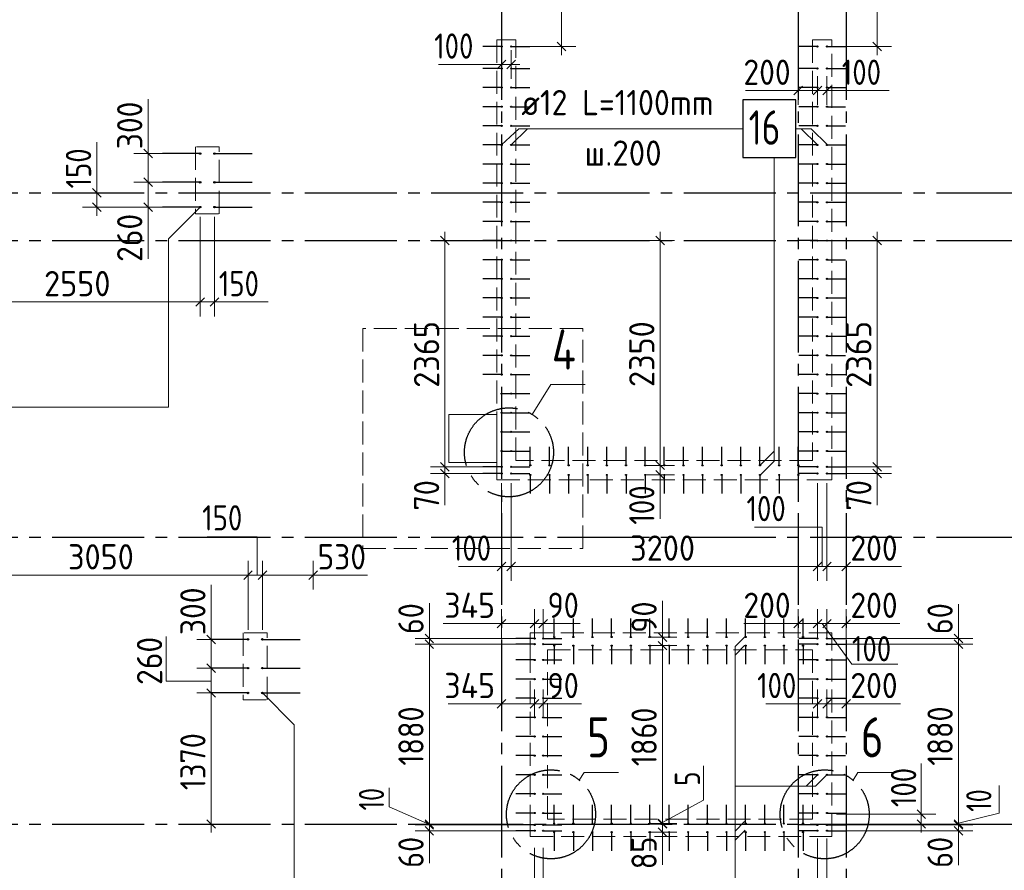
# Model space of a CAD drawing. Header units: millimetres. Extents: x 0 to 50400, y 0 to 35640.
# Tile 10 of 13: x 25179 to 35468, y 21778 to 30672. Entities that reach past the tile are written whole.
import ezdxf

# ---------------------------------------------------------------- set-up
doc = ezdxf.new("R2010")
doc.units = ezdxf.units.MM
doc.linetypes.add('______2', pattern=[324, 240, -84])
doc.linetypes.add('______5', pattern=[1320, 960, -120, 120, -120])
for name, color, linetype, lineweight in [('Standard', 7, 'Continuous', 25), ('Выпуски арматуры Г-обр.', 52, 'Continuous', 25), ('ЖБ Лента фундамента под плитной частью', 52, 'Continuous', 50), ('ЖБ Пилон', 7, 'Continuous', 35), ('ЖБ Плита Фундамента верхний уровень', 7, 'Continuous', 35), ('ЖБ Стена верхний уровень', 7, 'Continuous', 35), ('Позиционная метка номер позиции', 7, 'Continuous', 13), ('Размерная линия_ общее', 7, 'Continuous', 13)]:
    doc.layers.add(name, color=color, linetype=linetype, lineweight=lineweight)
doc.layers.add('Оси', color=7, linetype='______5', lineweight=13, true_color=0x656565)
doc.styles.add('ISOCPEUR', font='txt')

msp = doc.modelspace()

# ---------------------------------------------------------------- linework, layer by layer
at = {"layer": 'Standard', "color": 7, "linetype": 'Continuous', "lineweight": 13, "transparency": 33554687}
for points in [[(30536, 26544), (30728, 26856), (31088, 26856)], [(31027, 22722), (31076, 22802), (31436, 22802)], [(33887, 22722), (33936, 22802), (34296, 22802)]]:
    msp.add_lwpolyline(points, dxfattribs=at)
at = {"layer": 'Standard', "color": 7, "linetype": '______5', "lineweight": -3, "transparency": 33554687}
for centre in [(30292, 26148), (30731, 22363), (33591, 22363)]:
    msp.add_circle(centre, 465, dxfattribs=at)
at = {"layer": 'Выпуски арматуры Г-обр.', "color": 253, "linetype": 'Continuous', "lineweight": 25, "true_color": 0xa0a0a0, "transparency": 33554687}
for p, q in [((30215, 30392), (30020, 30392)), ((30315, 30392), (30510, 30392)), ((33515, 30392), (33320, 30392)), ((33615, 30392), (33810, 30392)), ((30215, 30162), (30020, 30162)), ((30315, 30162), (30510, 30162)), ((33515, 30162), (33320, 30162)), ((33615, 30162), (33810, 30162)), ((30215, 29962), (30020, 29962)), ((30315, 29962), (30510, 29962)), ((33515, 29962), (33320, 29962)), ((33615, 29962), (33810, 29962)), ((30215, 29762), (30020, 29762)), ((30315, 29762), (30510, 29762)), ((33515, 29762), (33320, 29762)), ((33615, 29762), (33810, 29762)), ((30215, 29562), (30020, 29562)), ((30315, 29562), (30510, 29562)), ((33515, 29562), (33320, 29562)), ((33615, 29562), (33810, 29562)), ((30215, 29362), (30020, 29362)), ((30315, 29362), (30510, 29362)), ((33515, 29362), (33320, 29362)), ((33615, 29362), (33810, 29362)), ((27065, 29272), (26671, 29272)), ((27215, 29272), (27609, 29272)), ((30215, 29162), (30020, 29162)), ((30315, 29162), (30510, 29162)), ((33515, 29162), (33320, 29162)), ((33615, 29162), (33810, 29162)), ((27065, 28972), (26671, 28972)), ((27215, 28972), (27609, 28972)), ((30215, 28962), (30020, 28962)), ((30315, 28962), (30510, 28962)), ((33515, 28962), (33320, 28962)), ((33615, 28962), (33810, 28962)), ((27065, 28712), (26671, 28712)), ((27215, 28712), (27609, 28712)), ((30215, 28762), (30020, 28762)), ((30315, 28762), (30510, 28762)), ((33515, 28762), (33320, 28762)), ((33615, 28762), (33810, 28762)), ((30215, 28562), (30020, 28562)), ((30315, 28562), (30510, 28562)), ((33515, 28562), (33320, 28562)), ((33615, 28562), (33810, 28562)), ((30215, 28362), (30020, 28362)), ((30315, 28362), (30510, 28362)), ((33515, 28362), (33320, 28362)), ((33615, 28362), (33810, 28362)), ((30215, 28162), (30020, 28162)), ((30315, 28162), (30510, 28162)), ((33515, 28162), (33320, 28162)), ((33615, 28162), (33810, 28162)), ((30215, 27962), (30020, 27962)), ((30315, 27962), (30510, 27962)), ((33515, 27962), (33320, 27962)), ((33615, 27962), (33810, 27962)), ((30215, 27762), (30020, 27762)), ((30315, 27762), (30510, 27762)), ((33515, 27762), (33320, 27762)), ((33615, 27762), (33810, 27762)), ((30215, 27562), (30020, 27562)), ((30315, 27562), (30510, 27562)), ((33515, 27562), (33320, 27562)), ((33615, 27562), (33810, 27562)), ((30215, 27362), (30020, 27362)), ((30315, 27362), (30510, 27362)), ((33515, 27362), (33320, 27362)), ((33615, 27362), (33810, 27362)), ((30215, 27162), (30020, 27162)), ((30315, 27162), (30510, 27162)), ((33515, 27162), (33320, 27162)), ((33615, 27162), (33810, 27162)), ((30215, 26962), (30020, 26962)), ((30315, 26962), (30510, 26962)), ((33515, 26962), (33320, 26962)), ((33615, 26962), (33810, 26962)), ((30215, 26762), (30410, 26762)), ((30315, 26762), (30510, 26762)), ((33515, 26762), (33320, 26762)), ((33615, 26762), (33810, 26762)), ((30215, 26562), (30410, 26562)), ((30315, 26562), (30510, 26562)), ((33515, 26562), (33320, 26562)), ((33615, 26562), (33810, 26562)), ((30215, 26362), (30410, 26362)), ((30315, 26362), (30510, 26362)), ((33515, 26362), (33320, 26362)), ((33615, 26362), (33810, 26362)), ((30215, 26162), (30410, 26162)), ((30315, 26162), (30510, 26162)), ((30515, 26012), (30515, 26207)), ((30715, 26012), (30715, 26207)), ((30915, 26012), (30915, 26207)), ((31115, 26012), (31115, 26207)), ((31315, 26012), (31315, 26207)), ((31515, 26012), (31515, 26207)), ((31715, 26012), (31715, 26207)), ((31915, 26012), (31915, 26207)), ((32115, 26012), (32115, 26207)), ((32315, 26012), (32315, 26207)), ((32515, 26012), (32515, 26207)), ((32715, 26012), (32715, 26207)), ((32915, 26012), (32915, 26207)), ((33115, 26012), (33115, 26207)), ((33315, 26012), (33315, 26207)), ((33515, 26162), (33320, 26162)), ((33615, 26162), (33810, 26162)), ((30215, 25997), (30020, 25997)), ((30315, 25997), (30510, 25997)), ((33515, 25997), (33320, 25997)), ((33615, 25997), (33810, 25997)), ((30215, 25927), (30020, 25927)), ((30315, 25927), (30510, 25927)), ((30515, 25912), (30515, 25717)), ((30715, 25912), (30715, 25717)), ((30915, 25912), (30915, 25717)), ((31115, 25912), (31115, 25717)), ((31315, 25912), (31315, 25717)), ((31515, 25912), (31515, 25717)), ((31715, 25912), (31715, 25717)), ((31915, 25912), (31915, 25717)), ((32115, 25912), (32115, 25717)), ((32315, 25912), (32315, 25717)), ((32515, 25912), (32515, 25717)), ((32715, 25912), (32715, 25717)), ((32915, 25912), (32915, 25717)), ((33115, 25912), (33115, 25717)), ((33315, 25912), (33315, 25717)), ((33515, 25927), (33320, 25927)), ((33615, 25927), (33810, 25927)), ((30765, 24217), (30765, 24412)), ((30965, 24217), (30965, 24412)), ((31165, 24217), (31165, 24412)), ((31365, 24217), (31365, 24412)), ((31565, 24217), (31565, 24412)), ((31765, 24217), (31765, 24412)), ((31965, 24217), (31965, 24412)), ((32165, 24217), (32165, 24412)), ((32365, 24217), (32365, 24412)), ((32565, 24217), (32565, 24412)), ((32765, 24217), (32765, 24412)), ((32965, 24217), (32965, 24412)), ((33165, 24217), (33165, 24412)), ((33365, 24217), (33365, 24412)), ((27565, 24192), (27171, 24192)), ((27715, 24192), (28109, 24192)), ((30560, 24202), (30365, 24202)), ((30650, 24202), (30845, 24202)), ((33515, 24202), (33320, 24202)), ((33615, 24202), (33810, 24202)), ((30560, 24142), (30365, 24142)), ((30650, 24142), (30845, 24142)), ((30765, 24127), (30765, 23932)), ((30965, 24127), (30965, 23932)), ((31165, 24127), (31165, 23932)), ((31365, 24127), (31365, 23932)), ((31565, 24127), (31565, 23932)), ((31765, 24127), (31765, 23932)), ((31965, 24127), (31965, 23932)), ((32165, 24127), (32165, 23932)), ((32365, 24127), (32365, 23932)), ((32565, 24127), (32565, 23932)), ((32765, 24127), (32765, 23932)), ((32965, 24127), (32965, 23932)), ((33165, 24127), (33165, 23932)), ((33515, 24142), (33320, 24142)), ((33365, 24127), (33365, 23932)), ((33615, 24142), (33810, 24142)), ((30560, 23977), (30365, 23977)), ((30650, 23977), (30845, 23977)), ((33515, 23977), (33320, 23977)), ((33615, 23977), (33810, 23977)), ((27565, 23892), (27171, 23892)), ((27715, 23892), (28109, 23892)), ((30560, 23777), (30365, 23777)), ((30650, 23777), (30845, 23777)), ((33515, 23777), (33320, 23777)), ((33615, 23777), (33810, 23777)), ((27565, 23632), (27171, 23632)), ((27715, 23632), (28109, 23632)), ((30560, 23577), (30365, 23577)), ((30650, 23577), (30845, 23577)), ((33515, 23577), (33320, 23577)), ((33615, 23577), (33810, 23577)), ((30560, 23377), (30365, 23377)), ((30650, 23377), (30845, 23377)), ((33515, 23377), (33320, 23377)), ((33615, 23377), (33810, 23377)), ((30560, 23177), (30365, 23177)), ((30650, 23177), (30845, 23177)), ((33515, 23177), (33320, 23177)), ((33615, 23177), (33810, 23177)), ((30560, 22977), (30365, 22977)), ((30650, 22977), (30845, 22977)), ((33515, 22977), (33320, 22977)), ((33615, 22977), (33810, 22977)), ((30560, 22777), (30365, 22777)), ((30650, 22777), (30845, 22777)), ((33515, 22777), (33320, 22777)), ((33615, 22777), (33810, 22777)), ((30560, 22577), (30365, 22577)), ((30650, 22577), (30845, 22577)), ((33515, 22577), (33320, 22577)), ((33615, 22577), (33810, 22577)), ((30765, 22267), (30765, 22462)), ((30965, 22267), (30965, 22462)), ((31165, 22267), (31165, 22462)), ((31365, 22267), (31365, 22462)), ((31565, 22267), (31565, 22462)), ((31765, 22267), (31765, 22462)), ((31965, 22267), (31965, 22462)), ((32165, 22267), (32165, 22462)), ((32365, 22267), (32365, 22462)), ((32565, 22267), (32565, 22462)), ((32765, 22267), (32765, 22462)), ((32965, 22267), (32965, 22462)), ((33165, 22267), (33165, 22462)), ((33365, 22267), (33365, 22462)), ((30560, 22377), (30365, 22377)), ((30650, 22377), (30845, 22377)), ((33515, 22377), (33320, 22377)), ((33615, 22377), (33810, 22377)), ((30560, 22252), (30365, 22252)), ((30650, 22252), (30845, 22252)), ((33515, 22252), (33320, 22252)), ((33615, 22252), (33810, 22252)), ((30560, 22192), (30365, 22192)), ((30650, 22192), (30845, 22192)), ((30765, 22177), (30765, 21982)), ((30965, 22177), (30965, 21982)), ((31165, 22177), (31165, 21982)), ((31365, 22177), (31365, 21982)), ((31565, 22177), (31565, 21982)), ((31765, 22177), (31765, 21982)), ((31965, 22177), (31965, 21982)), ((32165, 22177), (32165, 21982)), ((32365, 22177), (32365, 21982)), ((32565, 22177), (32565, 21982)), ((32765, 22177), (32765, 21982)), ((32965, 22177), (32965, 21982)), ((33165, 22177), (33165, 21982)), ((33515, 22192), (33320, 22192)), ((33365, 22177), (33365, 21982)), ((33615, 22192), (33810, 22192))]:
    msp.add_line(p, q, dxfattribs=at)
at = {"layer": 'Выпуски арматуры Г-обр.', "color": 7, "linetype": 'Continuous', "lineweight": 25, "transparency": 33554687}
msp.add_lwpolyline([(32737, 29232), (33289, 29232), (33289, 29832), (32737, 29832), (32737, 29232)], dxfattribs=at)
for centre, radius in [((30215, 30392), 6), ((30315, 30392), 6), ((33515, 30392), 6), ((33615, 30392), 6), ((30215, 30162), 6), ((30315, 30162), 6), ((33515, 30162), 6), ((33615, 30162), 6), ((30215, 29962), 6), ((30315, 29962), 6), ((33515, 29962), 6), ((33615, 29962), 6), ((30215, 29762), 6), ((30315, 29762), 6), ((33515, 29762), 6), ((33615, 29762), 6), ((30215, 29562), 6), ((30315, 29562), 6), ((33515, 29562), 6), ((33615, 29562), 6), ((30215, 29362), 6), ((30315, 29362), 6), ((33515, 29362), 6), ((33615, 29362), 6), ((27065, 29272), 8), ((27215, 29272), 8), ((30215, 29162), 6), ((30315, 29162), 6), ((33515, 29162), 6), ((33615, 29162), 6), ((27065, 28972), 8), ((27215, 28972), 8), ((30215, 28962), 6), ((30315, 28962), 6), ((33515, 28962), 6), ((33615, 28962), 6), ((27065, 28712), 8), ((27215, 28712), 8), ((30215, 28762), 6), ((30315, 28762), 6), ((33515, 28762), 6), ((33615, 28762), 6), ((30215, 28562), 6), ((30315, 28562), 6), ((33515, 28562), 6), ((33615, 28562), 6), ((30215, 28362), 6), ((30315, 28362), 6), ((33515, 28362), 6), ((33615, 28362), 6), ((30215, 28162), 6), ((30315, 28162), 6), ((33515, 28162), 6), ((33615, 28162), 6), ((30215, 27962), 6), ((30315, 27962), 6), ((33515, 27962), 6), ((33615, 27962), 6), ((30215, 27762), 6), ((30315, 27762), 6), ((33515, 27762), 6), ((33615, 27762), 6), ((30215, 27562), 6), ((30315, 27562), 6), ((33515, 27562), 6), ((33615, 27562), 6), ((30215, 27362), 6), ((30315, 27362), 6), ((33515, 27362), 6), ((33615, 27362), 6), ((30215, 27162), 6), ((30315, 27162), 6), ((33515, 27162), 6), ((33615, 27162), 6), ((30215, 26962), 6), ((30315, 26962), 6), ((33515, 26962), 6), ((33615, 26962), 6), ((30215, 26762), 6), ((30315, 26762), 6), ((33515, 26762), 6), ((33615, 26762), 6), ((30215, 26562), 6), ((30315, 26562), 6), ((33515, 26562), 6), ((33615, 26562), 6), ((30215, 26362), 6), ((30315, 26362), 6), ((33515, 26362), 6), ((33615, 26362), 6), ((30215, 26162), 6), ((30315, 26162), 6), ((33515, 26162), 6), ((33615, 26162), 6), ((30215, 25997), 6), ((30215, 25927), 6), ((30315, 25997), 6), ((30315, 25927), 6), ((30515, 26012), 6), ((30715, 26012), 6), ((30915, 26012), 6), ((31115, 26012), 6), ((31315, 26012), 6), ((31515, 26012), 6), ((31715, 26012), 6), ((31915, 26012), 6), ((32115, 26012), 6), ((32315, 26012), 6), ((32515, 26012), 6), ((32715, 26012), 6), ((32915, 26012), 6), ((33115, 26012), 6), ((33315, 26012), 6), ((33515, 25997), 6), ((33515, 25927), 6), ((33615, 25997), 6), ((33615, 25927), 6), ((30515, 25912), 6), ((30715, 25912), 6), ((30915, 25912), 6), ((31115, 25912), 6), ((31315, 25912), 6), ((31515, 25912), 6), ((31715, 25912), 6), ((31915, 25912), 6), ((32115, 25912), 6), ((32315, 25912), 6), ((32515, 25912), 6), ((32715, 25912), 6), ((32915, 25912), 6), ((33115, 25912), 6), ((33315, 25912), 6), ((27565, 24192), 8), ((27715, 24192), 8), ((30560, 24202), 6), ((30650, 24202), 6), ((30765, 24217), 6), ((30965, 24217), 6), ((31165, 24217), 6), ((31365, 24217), 6), ((31565, 24217), 6), ((31765, 24217), 6), ((31965, 24217), 6), ((32165, 24217), 6), ((32365, 24217), 6), ((32565, 24217), 6), ((32765, 24217), 6), ((32965, 24217), 6), ((33165, 24217), 6), ((33365, 24217), 6), ((33515, 24202), 6), ((33615, 24202), 6), ((30560, 24142), 6), ((30650, 24142), 6), ((30765, 24127), 6), ((30965, 24127), 6), ((31165, 24127), 6), ((31365, 24127), 6), ((31565, 24127), 6), ((31765, 24127), 6), ((31965, 24127), 6), ((32165, 24127), 6), ((32365, 24127), 6), ((32565, 24127), 6), ((32765, 24127), 6), ((32965, 24127), 6), ((33165, 24127), 6), ((33365, 24127), 6), ((33515, 24142), 6), ((33615, 24142), 6), ((30560, 23977), 6), ((30650, 23977), 6), ((33515, 23977), 6), ((33615, 23977), 6), ((27565, 23892), 8), ((27715, 23892), 8), ((30560, 23777), 6), ((30650, 23777), 6), ((33515, 23777), 6), ((33615, 23777), 6), ((27565, 23632), 8), ((27715, 23632), 8), ((30560, 23577), 6), ((30650, 23577), 6), ((33515, 23577), 6), ((33615, 23577), 6), ((30560, 23377), 6), ((30650, 23377), 6), ((33515, 23377), 6), ((33615, 23377), 6), ((30560, 23177), 6), ((30650, 23177), 6), ((33515, 23177), 6), ((33615, 23177), 6), ((30560, 22977), 6), ((30650, 22977), 6), ((33515, 22977), 6), ((33615, 22977), 6), ((30560, 22777), 6), ((30650, 22777), 6), ((33515, 22777), 6), ((33615, 22777), 6), ((30560, 22577), 6), ((30650, 22577), 6), ((33515, 22577), 6), ((33615, 22577), 6), ((30560, 22377), 6), ((30650, 22377), 6), ((33515, 22377), 6), ((33615, 22377), 6), ((30560, 22252), 6), ((30650, 22252), 6), ((30765, 22267), 6), ((30965, 22267), 6), ((31165, 22267), 6), ((31365, 22267), 6), ((31565, 22267), 6), ((31765, 22267), 6), ((31965, 22267), 6), ((32165, 22267), 6), ((32365, 22267), 6), ((32565, 22267), 6), ((32765, 22267), 6), ((32965, 22267), 6), ((33165, 22267), 6), ((33365, 22267), 6), ((33515, 22252), 6), ((33615, 22252), 6), ((30560, 22192), 6), ((30650, 22192), 6), ((30765, 22177), 6), ((30965, 22177), 6), ((31165, 22177), 6), ((31365, 22177), 6), ((31565, 22177), 6), ((31765, 22177), 6), ((31965, 22177), 6), ((32165, 22177), 6), ((32365, 22177), 6), ((32565, 22177), 6), ((32765, 22177), 6), ((32965, 22177), 6), ((33165, 22177), 6), ((33365, 22177), 6), ((33515, 22192), 6), ((33615, 22192), 6)]:
    msp.add_circle(centre, radius, dxfattribs=at)
at = {"layer": 'ЖБ Лента фундамента под плитной частью', "color": 250, "linetype": '______2', "lineweight": 13, "true_color": 0x3b3b3b, "transparency": 33554687}
for p, q in [((31065, 27442), (28765, 27442)), ((28765, 27442), (28765, 25142)), ((31065, 25142), (31065, 27442)), ((29665, 26542), (30165, 26542)), ((29665, 26042), (29665, 26542)), ((30165, 26542), (30165, 26042)), ((30165, 26042), (29665, 26042)), ((28765, 25142), (31065, 25142))]:
    msp.add_line(p, q, dxfattribs=at)
at = {"layer": 'ЖБ Пилон', "color": 250, "linetype": '______2', "lineweight": 13, "true_color": 0x3b3b3b, "transparency": 33554687}
for p, q in [((27265, 29342), (27015, 29342)), ((27015, 29342), (27015, 28642)), ((27265, 28642), (27265, 29342)), ((27015, 28642), (27265, 28642)), ((27765, 24262), (27515, 24262)), ((27515, 24262), (27515, 23562)), ((27765, 23562), (27765, 24262)), ((27515, 23562), (27765, 23562))]:
    msp.add_line(p, q, dxfattribs=at)
at = {"layer": 'ЖБ Плита Фундамента верхний уровень', "color": 8, "linetype": 'Continuous', "lineweight": 18, "transparency": 33554687}
for p, q in [((30165, 26542), (29665, 26542)), ((29665, 26542), (29665, 26042)), ((30165, 26042), (30165, 26542)), ((29665, 26042), (30165, 26042))]:
    msp.add_line(p, q, dxfattribs=at)
at = {"layer": 'ЖБ Стена верхний уровень', "color": 250, "linetype": '______2', "lineweight": 13, "true_color": 0x3b3b3b, "transparency": 33554687}
for p, q in [((30165, 30462), (30165, 26062)), ((30365, 30462), (30165, 30462)), ((30365, 26062), (30365, 30462)), ((33465, 30462), (33465, 26062)), ((33665, 30462), (33465, 30462)), ((33665, 25862), (33665, 30462)), ((30165, 26062), (30165, 25862)), ((33465, 26062), (30365, 26062)), ((30165, 25862), (33465, 25862)), ((33465, 25862), (33665, 25862)), ((33665, 24262), (30515, 24262)), ((30515, 24262), (30515, 24082)), ((33665, 24082), (33665, 24262)), ((30515, 24082), (30515, 22312)), ((30695, 22312), (30695, 24082)), ((30695, 24082), (33465, 24082)), ((33465, 24082), (33465, 22312)), ((33665, 22132), (33665, 24082)), ((30515, 22312), (30515, 22132)), ((33465, 22312), (30695, 22312)), ((30515, 22132), (33465, 22132)), ((33465, 22132), (33665, 22132))]:
    msp.add_line(p, q, dxfattribs=at)
at = {"layer": 'Оси', "color": 8, "linetype": '______5', "lineweight": -3, "transparency": 33554687}
for p, q in [((30215, 33432), (30215, 8317)), ((33315, 33432), (33315, 8317)), ((33815, 33432), (33815, 8317)), ((8359, 28862), (42964, 28862)), ((8359, 28362), (42964, 28362)), ((8359, 25262), (42964, 25262)), ((8359, 22262), (42964, 22262))]:
    msp.add_line(p, q, dxfattribs=at)
at = {"layer": 'Позиционная метка номер позиции', "color": 7, "linetype": 'Continuous', "lineweight": 13, "transparency": 33554687}
for p, q in [((30215, 30204), (29555, 30204)), ((26521, 29272), (26521, 29842)), ((33315, 29930), (32765, 29930)), ((33615, 29930), (34265, 29930)), ((30315, 29362), (30485, 29532)), ((33515, 29362), (33345, 29532)), ((25986, 28862), (25986, 29392)), ((26521, 28712), (26521, 28172)), ((27215, 27720), (27775, 27720)), ((29623, 25927), (29623, 25597)), ((31872, 25912), (31872, 25452)), ((34140, 25927), (34140, 25597)), ((33565, 25365), (32856, 25365)), ((33565, 24955), (33565, 25365)), ((30215, 24955), (29765, 24955)), ((33815, 24955), (34395, 24955)), ((28245, 24864), (28815, 24864)), ((27181, 24192), (27181, 24762)), ((31896, 24217), (31896, 24597)), ((29460, 24202), (29460, 24572)), ((34989, 24202), (34989, 24562)), ((30215, 24357), (29605, 24357)), ((30645, 24357), (31035, 24357)), ((33315, 24357), (32745, 24357)), ((33565, 24357), (33874, 23935)), ((33815, 24357), (34375, 24357)), ((32753, 24127), (32654, 24028)), ((33874, 23935), (34354, 23935)), ((30215, 23518), (29655, 23518)), ((30650, 23518), (31050, 23518)), ((33465, 23518), (32976, 23518)), ((33815, 23518), (34385, 23518)), ((32323, 22511), (32323, 22871)), ((34601, 22366), (34601, 22896)), ((33515, 22777), (33396, 22658)), ((29041, 22440), (29041, 22640)), ((35413, 22376), (35413, 22666)), ((29460, 22256), (29041, 22440)), ((31896, 22277), (32323, 22511)), ((34989, 22272), (35413, 22376)), ((29460, 22212), (29460, 21852)), ((31896, 22197), (31896, 21837)), ((32759, 22197), (32654, 22092)), ((34989, 22212), (34989, 21832))]:
    msp.add_line(p, q, dxfattribs=at)
for points in [[(30215, 29362), (30395, 29532), (32737, 29532)], [(33289, 29532), (33451, 29532), (33621, 29362)], [(32915, 26012), (33064, 26161), (33064, 29231)], [(27065, 28712), (26733, 28380), (26733, 26620), (14916, 26620)], [(32921, 25912), (33064, 26055), (33064, 26161)], [(27660, 24864), (27660, 25264), (27139, 25264)], [(27181, 23754), (26711, 23754), (26711, 24224)], [(32654, 22658), (32654, 24118), (32753, 24217)], [(27715, 23632), (28047, 23300), (28047, 21618), (26157, 21618)], [(32654, 22188), (32654, 22658), (33496, 22658), (33615, 22777)], [(32753, 22287), (32654, 22188), (32654, 20448), (29844, 20448)]]:
    msp.add_lwpolyline(points, dxfattribs=at)
at = {"layer": 'Размерная линия_ общее', "color": 7, "linetype": 'Continuous', "lineweight": 13, "transparency": 33554687}
for p, q in [((30215, 30204), (30215, 30354)), ((30315, 30204), (30315, 30354)), ((30840, 30392), (30415, 30392)), ((30840, 30392), (30690, 30392)), ((30840, 30392), (30990, 30392)), ((30840, 30392), (30840, 30302)), ((34140, 30392), (33715, 30392)), ((34140, 30392), (33990, 30392)), ((34140, 30392), (34290, 30392)), ((34140, 30392), (34140, 30302)), ((30215, 30204), (30125, 30204)), ((30215, 30204), (30215, 30054)), ((30215, 30204), (30315, 30204)), ((30315, 30204), (30315, 30054)), ((30315, 30204), (30405, 30204)), ((33315, 29930), (33315, 30080)), ((33515, 29930), (33515, 30080)), ((33615, 29930), (33615, 30080)), ((33315, 29930), (33225, 29930)), ((33315, 29930), (33315, 29780)), ((33315, 29930), (33515, 29930)), ((33515, 29930), (33515, 29780)), ((33515, 29930), (33615, 29930)), ((33615, 29930), (33615, 29780)), ((33615, 29930), (33705, 29930)), ((26521, 29272), (26521, 29362)), ((26521, 29272), (26371, 29272)), ((26521, 29272), (26671, 29272)), ((26521, 29272), (26965, 29272)), ((26521, 28972), (26521, 29272)), ((25986, 28862), (25986, 28952)), ((26521, 28972), (26371, 28972)), ((26521, 28972), (26671, 28972)), ((26521, 28972), (26965, 28972)), ((26521, 28712), (26521, 28972)), ((25986, 28862), (25836, 28862)), ((25986, 28862), (26136, 28862)), ((25986, 28862), (25986, 28862)), ((25986, 28712), (25836, 28712)), ((25986, 28712), (26136, 28712)), ((25986, 28712), (26421, 28712)), ((25986, 28712), (25986, 28622)), ((26521, 28712), (26371, 28712)), ((26521, 28712), (26671, 28712)), ((26521, 28712), (26965, 28712)), ((26521, 28712), (26521, 28622)), ((29623, 28362), (29623, 28452)), ((31872, 28362), (31872, 28452)), ((34140, 28362), (34140, 28452)), ((29623, 28362), (29473, 28362)), ((29623, 28362), (29773, 28362)), ((29623, 28362), (29623, 28362)), ((29623, 25997), (29623, 28362)), ((31872, 28362), (31722, 28362)), ((31872, 28362), (31841, 28362)), ((31872, 28362), (32022, 28362)), ((31872, 26012), (31872, 28362)), ((34140, 28362), (33990, 28362)), ((34140, 28362), (34290, 28362)), ((34140, 28362), (34140, 28362)), ((34140, 25997), (34140, 28362)), ((27065, 27720), (27065, 27870)), ((27215, 27720), (27215, 27870)), ((24515, 27720), (27065, 27720)), ((27065, 27720), (27065, 27570)), ((27065, 27720), (27215, 27720)), ((27215, 27720), (27215, 27570)), ((27215, 27720), (27305, 27720)), ((29623, 25997), (29473, 25997)), ((29623, 25997), (29773, 25997)), ((29623, 25997), (30115, 25997)), ((29623, 25927), (29623, 25997)), ((31872, 26012), (31722, 26012)), ((31872, 26012), (32022, 26012)), ((31872, 25912), (31872, 26012)), ((34140, 25997), (33990, 25997)), ((34140, 25997), (34290, 25997)), ((34140, 25927), (34140, 25997)), ((29623, 25927), (29473, 25927)), ((29623, 25927), (29773, 25927)), ((29623, 25927), (30115, 25927)), ((29623, 25927), (29623, 25837)), ((31872, 25912), (31722, 25912)), ((31872, 25912), (32022, 25912)), ((31872, 25912), (31872, 25822)), ((34140, 25927), (33990, 25927)), ((34140, 25927), (34290, 25927)), ((34140, 25927), (34140, 25837)), ((30215, 24955), (30215, 25105)), ((30315, 24955), (30315, 25105)), ((33515, 24955), (33515, 25105)), ((33615, 24955), (33615, 25105)), ((33815, 24955), (33815, 25105)), ((27565, 24864), (27565, 25014)), ((27715, 24864), (27715, 25014)), ((28245, 24864), (28245, 25014)), ((30215, 24955), (30125, 24955)), ((30215, 24955), (30215, 24805)), ((30215, 24955), (30315, 24955)), ((30315, 24955), (30315, 24805)), ((30315, 24955), (33515, 24955)), ((33515, 24955), (33515, 24805)), ((33515, 24955), (33615, 24955)), ((33615, 24955), (33615, 24805)), ((33615, 24955), (33815, 24955)), ((33815, 24955), (33815, 24805)), ((33815, 24955), (33815, 24955)), ((33815, 24955), (33905, 24955)), ((24515, 24864), (27565, 24864)), ((27565, 24864), (27565, 24714)), ((27565, 24864), (27565, 24292)), ((27565, 24864), (27715, 24864)), ((27715, 24864), (27715, 24714)), ((27715, 24864), (27715, 24292)), ((27715, 24864), (28245, 24864)), ((28245, 24864), (28245, 24714)), ((28245, 24864), (28335, 24864)), ((30215, 24357), (30215, 24507)), ((30560, 24357), (30560, 24507)), ((30650, 24357), (30650, 24507)), ((33315, 24357), (33315, 24507)), ((33515, 24357), (33515, 24507)), ((33615, 24357), (33615, 24507)), ((33815, 24357), (33815, 24507)), ((27181, 24192), (27181, 24282)), ((29460, 24202), (29460, 24292)), ((30215, 24357), (30125, 24357)), ((30215, 24357), (30215, 24207)), ((30215, 24357), (30215, 24357)), ((30215, 24357), (30560, 24357)), ((30560, 24357), (30560, 24207)), ((30560, 24357), (30560, 24302)), ((30560, 24357), (30650, 24357)), ((30650, 24357), (30650, 24207)), ((30650, 24357), (30650, 24302)), ((30650, 24357), (30740, 24357)), ((31896, 24217), (31896, 24307)), ((33315, 24357), (33225, 24357)), ((33315, 24357), (33315, 24207)), ((33315, 24357), (33315, 24357)), ((33315, 24357), (33515, 24357)), ((33515, 24357), (33515, 24207)), ((33515, 24357), (33515, 24302)), ((33515, 24357), (33615, 24357)), ((33615, 24357), (33615, 24207)), ((33615, 24357), (33615, 24302)), ((33615, 24357), (33815, 24357)), ((33815, 24357), (33815, 24207)), ((33815, 24357), (33815, 24357)), ((33815, 24357), (33905, 24357)), ((34989, 24202), (34989, 24292)), ((27181, 24192), (27031, 24192)), ((27181, 24192), (27331, 24192)), ((27181, 24192), (27465, 24192)), ((27181, 23892), (27181, 24192)), ((29460, 24202), (29310, 24202)), ((29460, 24202), (29610, 24202)), ((29460, 24202), (30570, 24202)), ((29460, 24142), (29460, 24202)), ((31896, 24217), (31746, 24217)), ((31896, 24217), (32046, 24217)), ((31896, 24127), (31896, 24217)), ((34989, 24202), (34839, 24202)), ((34989, 24202), (35139, 24202)), ((34989, 24142), (34989, 24202)), ((29460, 24142), (29310, 24142)), ((29460, 24142), (29610, 24142)), ((29460, 24142), (30570, 24142)), ((29460, 22262), (29460, 24142)), ((31896, 24127), (31746, 24127)), ((31896, 24127), (32046, 24127)), ((31896, 22267), (31896, 24127)), ((34989, 24142), (34839, 24142)), ((34989, 24142), (35139, 24142)), ((34989, 22262), (34989, 24142)), ((27181, 23892), (27031, 23892)), ((27181, 23892), (27331, 23892)), ((27181, 23892), (27465, 23892)), ((27181, 23632), (27181, 23892)), ((30215, 23518), (30215, 23668)), ((30560, 23518), (30560, 23668)), ((30650, 23518), (30650, 23668)), ((33515, 23518), (33515, 23668)), ((33615, 23518), (33615, 23668)), ((33815, 23518), (33815, 23668)), ((27181, 23632), (27031, 23632)), ((27181, 23632), (27331, 23632)), ((27181, 23632), (27465, 23632)), ((30215, 23518), (30125, 23518)), ((30215, 23518), (30215, 23368)), ((30215, 23518), (30215, 23518)), ((30215, 23518), (30560, 23518)), ((30560, 23518), (30560, 23368)), ((30560, 23518), (30650, 23518)), ((30650, 23518), (30650, 23368)), ((30650, 23518), (30740, 23518)), ((33515, 23518), (33425, 23518)), ((33515, 23518), (33515, 23368)), ((33515, 23518), (33515, 23518)), ((33515, 23518), (33615, 23518)), ((33615, 23518), (33615, 23368)), ((33615, 23518), (33615, 23518)), ((33615, 23518), (33815, 23518)), ((33815, 23518), (33815, 23368)), ((33815, 23518), (33815, 23515)), ((33815, 23518), (33905, 23518)), ((34601, 22366), (34601, 22456)), ((34601, 22366), (33715, 22366)), ((34601, 22366), (34451, 22366)), ((34601, 22366), (34751, 22366)), ((27181, 22262), (27031, 22262)), ((27181, 22262), (27331, 22262)), ((27181, 22262), (27181, 22262)), ((27181, 22262), (27181, 22172)), ((29460, 22262), (29310, 22262)), ((29460, 22252), (29310, 22252)), ((29460, 22262), (29610, 22262)), ((29460, 22262), (29525, 22262)), ((29460, 22252), (29460, 22262)), ((29460, 22252), (29610, 22252)), ((29460, 22192), (29460, 22252)), ((31896, 22267), (31746, 22267)), ((31896, 22262), (31746, 22262)), ((31896, 22267), (32046, 22267)), ((31896, 22262), (31896, 22267)), ((31896, 22262), (32046, 22262)), ((31896, 22177), (31896, 22262)), ((34601, 22262), (34451, 22262)), ((34601, 22262), (34751, 22262)), ((34601, 22262), (34601, 22262)), ((34601, 22262), (34601, 22172)), ((34989, 22262), (34839, 22262)), ((34989, 22252), (34839, 22252)), ((34989, 22262), (35139, 22262)), ((34989, 22252), (34989, 22262)), ((34989, 22252), (35139, 22252)), ((34989, 22192), (34989, 22252)), ((29460, 22192), (29310, 22192)), ((29460, 22192), (29610, 22192)), ((29460, 22192), (29460, 22102)), ((31896, 22177), (31746, 22177)), ((31896, 22177), (32046, 22177)), ((31896, 22177), (31896, 22087)), ((34989, 22192), (34839, 22192)), ((34989, 22192), (35139, 22192)), ((34989, 22192), (34989, 22102))]:
    msp.add_line(p, q, dxfattribs=at)
at = {"layer": 'Размерная линия_ общее', "color": 7, "linetype": 'Continuous', "lineweight": 25, "transparency": 33554687}
for p, q in [((30885, 30347), (30795, 30437)), ((34185, 30347), (34095, 30437)), ((30170, 30159), (30260, 30249)), ((30270, 30159), (30360, 30249)), ((33270, 29885), (33360, 29975)), ((33470, 29885), (33560, 29975)), ((33570, 29885), (33660, 29975)), ((26566, 29227), (26476, 29317)), ((26566, 28927), (26476, 29017)), ((26031, 28817), (25941, 28907)), ((26031, 28667), (25941, 28757)), ((26566, 28667), (26476, 28757)), ((29668, 28317), (29578, 28407)), ((31917, 28317), (31827, 28407)), ((34185, 28317), (34095, 28407)), ((27020, 27675), (27110, 27765)), ((27170, 27675), (27260, 27765)), ((29668, 25952), (29578, 26042)), ((31917, 25967), (31827, 26057)), ((34185, 25952), (34095, 26042)), ((29668, 25882), (29578, 25972)), ((31917, 25867), (31827, 25957)), ((34185, 25882), (34095, 25972)), ((27520, 24819), (27610, 24909)), ((27670, 24819), (27760, 24909)), ((28200, 24819), (28290, 24909)), ((30170, 24910), (30260, 25000)), ((30270, 24910), (30360, 25000)), ((33470, 24910), (33560, 25000)), ((33570, 24910), (33660, 25000)), ((33770, 24910), (33860, 25000)), ((30170, 24312), (30260, 24402)), ((30515, 24312), (30605, 24402)), ((30605, 24312), (30695, 24402)), ((33270, 24312), (33360, 24402)), ((33470, 24312), (33560, 24402)), ((33570, 24312), (33660, 24402)), ((33770, 24312), (33860, 24402)), ((27226, 24147), (27136, 24237)), ((29505, 24157), (29415, 24247)), ((29505, 24097), (29415, 24187)), ((31941, 24172), (31851, 24262)), ((35034, 24157), (34944, 24247)), ((35034, 24097), (34944, 24187)), ((31941, 24082), (31851, 24172)), ((27226, 23847), (27136, 23937)), ((27226, 23587), (27136, 23677)), ((30170, 23473), (30260, 23563)), ((30515, 23473), (30605, 23563)), ((30605, 23473), (30695, 23563)), ((33470, 23473), (33560, 23563)), ((33570, 23473), (33660, 23563)), ((33770, 23473), (33860, 23563)), ((34646, 22321), (34556, 22411)), ((27226, 22217), (27136, 22307)), ((29505, 22217), (29415, 22307)), ((29505, 22207), (29415, 22297)), ((29505, 22147), (29415, 22237)), ((31941, 22222), (31851, 22312)), ((31941, 22217), (31851, 22307)), ((34646, 22217), (34556, 22307)), ((35034, 22217), (34944, 22307)), ((35034, 22207), (34944, 22297)), ((35034, 22147), (34944, 22237)), ((31941, 22132), (31851, 22222))]:
    msp.add_line(p, q, dxfattribs=at)
at = {"layer": 'Размерная линия_ общее', "color": 7, "linetype": 'Continuous', "lineweight": 13, "transparency": 33554687}
for points in [[(30840, 30392), (30840, 30787), (30840, 30787), (30840, 30825), (30840, 30825), (30840, 30849), (30840, 30849), (30840, 32082)], [(34140, 30392), (34140, 30789), (34140, 30789), (34140, 30825), (34140, 30825), (34140, 30849), (34140, 30849), (34140, 32082)], [(25986, 28712), (25986, 28789), (25986, 28789), (25986, 28862)], [(27065, 27720), (27065, 27741), (27065, 27741), (27065, 28612)], [(27215, 27720), (27215, 27741), (27215, 27741), (27215, 28612)], [(31872, 26012), (31852, 26012), (31852, 26012), (31735, 26012)], [(34140, 25997), (34119, 25997), (34119, 25997), (33715, 25997)], [(30215, 24955), (30215, 24976), (30215, 24976), (30215, 24976), (30215, 24976), (30215, 25051), (30215, 25051), (30215, 25264), (30215, 25264), (30215, 25827)], [(30315, 24955), (30315, 24976), (30315, 24976), (30315, 24976), (30315, 24976), (30315, 25064), (30315, 25064), (30315, 25315), (30315, 25315), (30315, 25827)], [(31872, 25912), (31852, 25912), (31852, 25912), (31735, 25912)], [(33515, 24955), (33515, 24976), (33515, 24976), (33515, 25827)], [(33615, 24955), (33615, 24976), (33615, 24976), (33615, 25827)], [(34140, 25927), (34119, 25927), (34119, 25927), (33715, 25927)], [(28245, 24864), (28245, 24885), (28245, 24885), (28245, 24930)], [(34989, 24202), (34969, 24202), (34969, 24202), (33715, 24202)], [(34989, 24142), (34969, 24142), (34969, 24142), (33715, 24142)], [(27181, 22262), (27181, 22512), (27181, 22512), (27181, 23632)], [(30560, 23518), (30560, 23538), (30560, 23538), (30560, 23550)], [(30650, 23518), (30650, 23538), (30650, 23538), (30650, 23550)], [(34601, 22262), (34601, 22340), (34601, 22340), (34601, 22366)], [(29460, 22252), (30176, 22252), (30176, 22252), (30460, 22252)], [(34989, 22252), (34969, 22252), (34969, 22252), (34969, 22252), (34969, 22252), (33715, 22252)], [(34989, 22262), (34969, 22262), (34969, 22262), (34969, 22262), (34969, 22262), (33765, 22262)], [(29460, 22192), (30086, 22192), (30086, 22192), (30460, 22192)], [(34989, 22192), (34969, 22192), (34969, 22192), (34969, 22192), (34969, 22192), (33715, 22192)], [(33515, 21413), (33515, 21434), (33515, 21434), (33515, 22112)], [(33615, 21413), (33615, 21434), (33615, 21434), (33615, 22112)], [(30560, 21413), (30560, 21434), (30560, 21434), (30560, 21434), (30560, 21434), (30560, 22012)], [(30650, 21413), (30650, 21434), (30650, 21434), (30650, 21434), (30650, 21434), (30650, 22012)]]:
    msp.add_lwpolyline(points, dxfattribs=at)

# ---------------------------------------------------------------- texts
at = {"layer": 'Standard', "color": 7, "linetype": 'Continuous', "lineweight": 35, "transparency": 33554687, "char_height": 420, "attachment_point": 7, "style": 'ISOCPEUR'}
for s, insert, width in [('\\W0.80;4', (30739, 27013), 503.76), ('\\W0.78;5', (31108, 22959), 456.96), ('\\W0.78;6', (33968, 22959), 456.97)]:
    msp.add_mtext(s, dxfattribs=dict(at, insert=insert, width=width))
at = {"layer": 'Выпуски арматуры Г-обр.', "color": 7, "linetype": 'Continuous', "lineweight": 13, "transparency": 33554687, "attachment_point": 7, "style": 'ISOCPEUR'}
for s, insert, char_height, width in [('\\W0.92;ø12 L=1100mm ', (30421, 29673), 264, 2469.89), ('\\W0.75;16', (32797, 29364), 360, 566.74), ('\\W0.95;ш.200 ', (31081, 29145), 264, 1154.56)]:
    msp.add_mtext(s, dxfattribs=dict(at, insert=insert, char_height=char_height, width=width))
at = {"layer": 'Размерная линия_ общее', "color": 7, "linetype": 'Continuous', "lineweight": 25, "transparency": 33554687, "char_height": 264, "attachment_point": 7, "style": 'ISOCPEUR'}
for s, insert, width in [('\\W0.83;100', (29510, 30264), 610.29), ('\\W0.91;200', (32742, 29990), 674.39), ('\\W0.83;100', (33770, 29990), 610.29), ('\\W0.93;2550', (25434, 27780), 861.71), ('\\W0.83;150', (27260, 27780), 610.29), ('\\W0.83;100', (32774, 25428), 610.29), ('\\W0.83;150', (27086, 25331), 610.29), ('\\W0.83;100', (29695, 25015), 610.29), ('\\W0.93;3200', (31559, 25015), 861.71), ('\\W0.91;200', (33860, 25015), 674.38), ('\\W0.93;3050', (25684, 24924), 861.71), ('\\W0.91;530', (28290, 24924), 674.38), ('\\W0.92;345', (29616, 24417), 701.33), ('\\W0.87;90', (30695, 24417), 484.71), ('\\W0.91;200', (32742, 24417), 674.39), ('\\W0.91;200', (33860, 24417), 674.38), ('\\W0.83;100', (33876, 23963), 610.29), ('\\W0.92;345', (29616, 23578), 701.33), ('\\W0.87;90', (30695, 23578), 484.72), ('\\W0.83;100', (32885, 23578), 610.29), ('\\W0.91;200', (33860, 23578), 674.38)]:
    msp.add_mtext(s, dxfattribs=dict(at, insert=insert, width=width))
at = {"layer": 'Размерная линия_ общее', "color": 7, "linetype": 'Continuous', "lineweight": 25, "transparency": 33554687, "char_height": 264, "attachment_point": 7, "rotation": 90, "style": 'ISOCPEUR'}
for s, insert, width in [('\\W0.91;300', (26461, 29317), 674.39), ('\\W0.83;150', (25926, 28907), 610.29), ('\\W0.91;260', (26461, 28139), 674.38), ('\\W0.93;2365', (29563, 26823), 861.71), ('\\W0.93;2350', (31812, 26831), 861.72), ('\\W0.93;2365', (34080, 26823), 861.71), ('\\W0.87;70', (29563, 25539), 484.73), ('\\W0.83;100', (31812, 25392), 610.29), ('\\W0.87;70', (34080, 25539), 484.73), ('\\W0.91;300', (27121, 24237), 674.38), ('\\W0.87;90', (31836, 24262), 484.73), ('\\W0.87;60', (29400, 24247), 484.71), ('\\W0.87;60', (34929, 24247), 484.71), ('\\W0.91;260', (26668, 23716), 674.38), ('\\W0.87;1880', (29400, 22872), 800.28), ('\\W0.87;1860', (31836, 22867), 800.29), ('\\W0.87;1880', (34929, 22872), 800.28), ('\\W0.87;1370', (27121, 22617), 800.29), ('\\W0.83;100', (34548, 22439), 610.29), ('\\W0.78;5', (32289, 22661), 287.25), ('\\W0.75;10', (28987, 22404), 415.61), ('\\W0.75;10', (35334, 22390), 415.61), ('\\W0.87;60', (29400, 21804), 484.71), ('\\W0.87;60', (34929, 21804), 484.71), ('\\W0.87;85', (31836, 21789), 484.72)]:
    msp.add_mtext(s, dxfattribs=dict(at, insert=insert, width=width))

doc.saveas('drawing.dxf')
